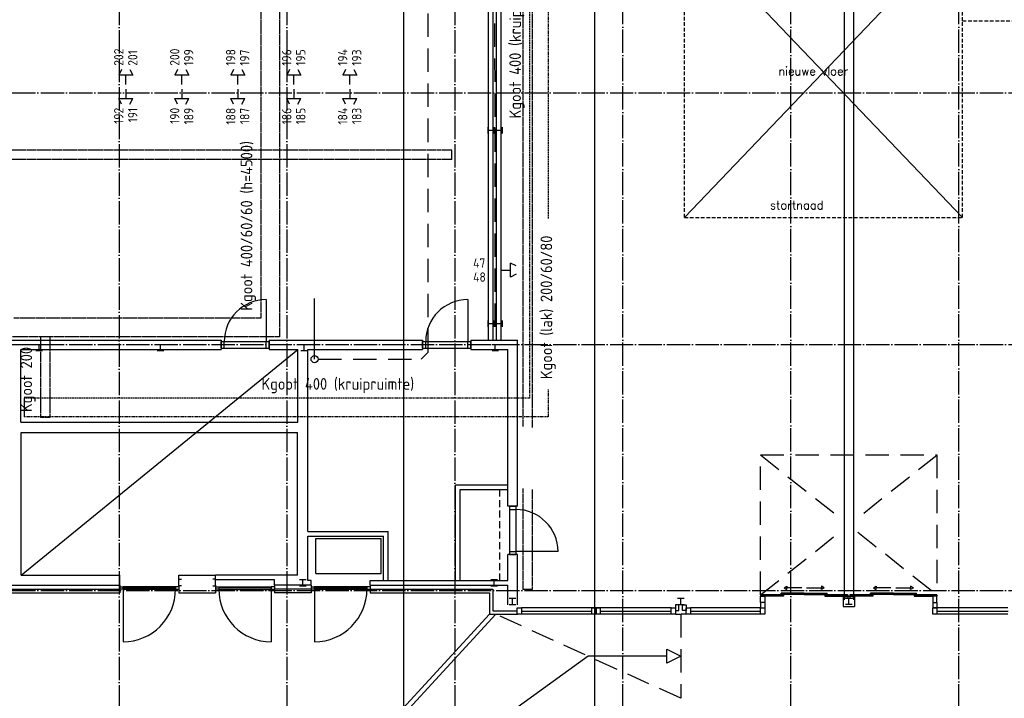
# Model space of a CAD drawing. Extents: x 0 to 1189, y 0 to 841.
# Tile 19 of 27: x 567 to 778, y 185 to 330. Entities that reach past the tile are written whole.
import ezdxf
from ezdxf.enums import TextEntityAlignment as Align

# ---------------------------------------------------------------- set-up
doc = ezdxf.new("R2010")
doc.units = 0
doc.header["$MEASUREMENT"] = 0
for name, pattern in [('B0304', [6, 5, -0.5, 0, -0.5]), ('B0702', [1.171875, 0.78125, -0.390625]), ('B0704', [7.5, 5, -2.5]), ('DASHED', [0.75, 0.5, -0.25]), ('E0001', [1, 1, 0]), ('HIDDEN', [0.375, 0.25, -0.125])]:
    doc.linetypes.add(name, pattern=pattern)
doc.layers.get('0').update_dxf_attribs({"linetype": 'CONTINUOUS'})
for name, color, linetype in [('GOTEN', 3, 'CONTINUOUS'), ('VITELCODERING', 5, 'CONTINUOUS'), ('VITELDATA', 1, 'CONTINUOUS')]:
    doc.layers.add(name, color=color, linetype=linetype)
doc.styles.add('ROMANSCURSIEF', font='romans.shx', dxfattribs={"oblique": 15, "height": 300})
doc.styles.get("Standard").update_dxf_attribs({"font": 'ISO'})

# ---------------------------------------------------------------- blocks, each defined once
blk = doc.blocks.new('$DAT003')
for p, q in [((0, 0), (2, 0)), ((3.2, 0.9), (2, 1.5)), ((2, -1.5), (2, 1.5)), ((3.2, -0.9), (2, -1.5))]:
    blk.add_line(p, q)

msp = doc.modelspace()

# ---------------------------------------------------------------- linework, layer by layer
at = {"color": 8, "linetype": 'B0304'}
for p, q in [((588.24, 773.28), (588.24, 152.37)), ((624.24, 773.28), (624.24, 152.37)), ((660.24, 773.28), (660.24, 152.37)), ((696.24, 152.37), (696.24, 773.28)), ((732.24, 152.37), (732.24, 773.28)), ((768.24, 152.37), (768.24, 773.28)), ((156.67, 314.58), (802.26, 314.58)), ((156.67, 260.68), (802.26, 260.68)), ((156.67, 207.98), (802.26, 207.98))]:
    msp.add_line(p, q, dxfattribs=at)
at = {"color": 8}
for p, q in [((649.24, 555.97), (649.24, 135.97)), ((690.24, 135.97), (690.24, 555.97)), ((667.44, 261.58), (667.44, 350.18)), ((668.44, 261.58), (668.44, 350.18)), ((669.17, 261.58), (669.17, 350.18)), ((670.17, 261.58), (670.17, 350.18)), ((709.44, 350.18), (769.04, 287.88)), ((709.44, 287.88), (769.04, 350.18)), ((743.64, 349.88), (743.64, 206)), ((745.64, 349.88), (745.64, 206)), ((630.13, 257.52), (630.13, 270.53)), ((565.09, 261.58), (610.1, 261.58)), ((567.19, 259.58), (610.1, 259.58)), ((567.19, 244.03), (567.19, 259.58)), ((567.29, 211.28), (626.59, 259.58)), ((610.1, 261.58), (610.1, 259.58)), ((620.44, 261.58), (653.3, 261.58)), ((620.44, 261.58), (620.44, 259.58)), ((620.44, 259.58), (626.59, 259.58)), ((626.59, 244.03), (626.59, 259.58)), ((628.69, 220.58), (628.69, 259.58)), ((628.69, 259.58), (653.3, 259.58)), ((653.3, 261.58), (653.3, 259.58)), ((663.64, 261.58), (663.64, 259.58)), ((663.64, 261.58), (673.64, 261.58)), ((663.64, 259.58), (671.54, 259.58)), ((671.54, 226), (671.54, 259.58)), ((673.64, 226), (673.64, 261.58)), ((610.1, 259.48), (610.1, 259.48)), ((567.19, 244.03), (626.59, 244.03)), ((567.29, 241.83), (626.49, 241.83)), ((567.29, 211.28), (567.29, 241.83)), ((626.49, 211.28), (626.49, 241.83)), ((660.39, 230.58), (671.54, 230.58)), ((660.39, 210.08), (660.39, 230.58)), ((661.39, 229.58), (671.54, 229.58)), ((661.39, 210.08), (661.39, 229.58)), ((673.64, 226), (671.54, 226)), ((673.64, 226), (671.54, 226)), ((628.69, 220.58), (645.89, 220.58)), ((628.69, 219.58), (644.89, 219.58)), ((628.69, 210.08), (628.69, 219.58)), ((644.89, 210.08), (644.89, 219.58)), ((645.89, 210.08), (645.89, 220.58)), ((630.39, 219.08), (644.39, 219.08)), ((630.39, 211.58), (630.39, 219.08)), ((644.39, 211.58), (644.39, 219.08)), ((673.64, 215.66), (671.54, 215.66)), ((671.54, 210.08), (671.54, 215.66)), ((673.59, 215.66), (671.59, 215.66)), ((673.64, 204.87), (673.64, 215.66)), ((567.29, 211.28), (588.39, 211.28)), ((588.39, 209.08), (588.39, 211.28)), ((601.05, 211.28), (608.91, 211.28)), ((601.05, 209.08), (601.05, 211.28)), ((626.49, 211.28), (608.91, 211.28)), ((608.91, 210.28), (608.91, 211.28)), ((630.39, 211.58), (644.39, 211.58)), ((542.74, 209.08), (588.39, 209.08)), ((588.39, 209.08), (588.39, 207.48)), ((601.05, 209.08), (601.05, 207.48)), ((621.57, 210.28), (608.91, 210.28)), ((608.91, 209.08), (608.91, 207.48)), ((621.57, 209.08), (621.57, 210.28)), ((629.43, 209.08), (621.57, 209.08)), ((621.57, 209.08), (621.57, 207.48)), ((629.43, 210.08), (628.69, 210.08)), ((629.43, 209.08), (629.43, 210.08)), ((629.43, 209.08), (629.43, 207.48)), ((642.09, 210.08), (671.54, 210.08)), ((642.09, 209.08), (642.09, 210.08)), ((642.09, 209.08), (671.54, 209.08)), ((642.09, 209.08), (642.09, 207.48)), ((671.54, 204.87), (671.54, 209.08)), ((542.74, 208.23), (588.39, 208.23)), ((542.74, 207.48), (588.39, 207.48)), ((601.05, 207.48), (608.91, 207.48)), ((629.57, 208.23), (621.57, 208.23)), ((629.43, 207.48), (621.57, 207.48)), ((642.09, 208.23), (668.39, 208.23)), ((642.09, 207.48), (667.64, 207.48)), ((667.64, 207.48), (667.64, 202.87)), ((668.39, 208.23), (668.39, 203.62)), ((725.74, 207.01), (730.66, 207.01)), ((725.74, 207.01), (725.74, 206.76)), ((730.66, 207.01), (730.66, 206.76)), ((730.77, 208.56), (731.39, 208.92)), ((730.77, 208.56), (731.39, 208.21)), ((731.39, 208.92), (731.39, 208.56)), ((731.39, 208.21), (731.39, 208.56)), ((739.38, 208.56), (738.77, 208.92)), ((738.77, 208.92), (738.77, 208.56)), ((738.77, 208.21), (738.77, 208.56)), ((739.38, 208.56), (738.77, 208.21)), ((744.41, 207.01), (739.49, 207.01)), ((739.49, 207.01), (739.49, 206.76)), ((744.41, 207.01), (744.41, 206.76)), ((744.88, 207.01), (749.79, 207.01)), ((744.88, 207.01), (744.88, 206.76)), ((749.79, 207.01), (749.79, 206.76)), ((749.91, 208.56), (750.52, 208.92)), ((749.91, 208.56), (750.52, 208.21)), ((750.52, 208.92), (750.52, 208.56)), ((750.52, 208.21), (750.52, 208.56)), ((758.52, 208.56), (757.9, 208.92)), ((757.9, 208.92), (757.9, 208.56)), ((757.9, 208.21), (757.9, 208.56)), ((758.52, 208.56), (757.9, 208.21)), ((763.55, 207.01), (758.63, 207.01)), ((758.63, 207.01), (758.63, 206.76)), ((763.55, 207.01), (763.55, 206.76)), ((725.74, 205.37), (725.74, 204.26)), ((726.64, 205.37), (726.64, 204.26)), ((743.44, 206.76), (745.85, 206.76)), ((743.44, 206.76), (743.44, 204.51)), ((745.85, 206.76), (745.85, 204.51)), ((762.65, 205.37), (762.65, 204.26)), ((763.55, 205.37), (763.55, 204.26)), ((667.64, 202.87), (621.57, 152.88)), ((669, 202.87), (622.93, 152.88)), ((667.64, 202.87), (673.64, 202.87)), ((668.39, 203.62), (673.64, 203.62)), ((674.47, 203.57), (689.59, 203.57)), ((690.49, 203.57), (690.52, 203.57)), ((691.42, 203.57), (706.65, 203.57)), ((710.7, 203.57), (725.74, 203.57)), ((743.44, 204.51), (745.85, 204.51)), ((762.65, 203.57), (762.68, 203.57)), ((763.58, 203.57), (778.78, 203.57)), ((705.64, 195.37), (708.64, 193.87)), ((705.64, 193.87), (705.64, 195.37)), ((688.82, 193.87), (631.82, 152.88)), ((705.64, 193.87), (688.82, 193.87)), ((705.64, 192.37), (705.64, 193.87)), ((708.64, 193.87), (705.64, 192.37))]:
    msp.add_line(p, q, dxfattribs=at)
at = {"color": 8, "linetype": 'B0704'}
for p, q in [((654.49, 259.04), (654.49, 484.49)), ((668.86, 264.43), (668.8, 346.83)), ((630.93, 257.52), (652.97, 257.52)), ((654.49, 259.04), (652.97, 257.52)), ((725.74, 237.01), (763.55, 237.01)), ((725.74, 237.01), (741.45, 224.55)), ((725.74, 207.01), (725.74, 237.01)), ((747.84, 224.55), (763.55, 237.01)), ((763.55, 237.01), (763.55, 206.76)), ((725.74, 207.01), (742.67, 220.45)), ((746.62, 220.45), (763.55, 207.01)), ((708.64, 184.87), (669, 202.87)), ((708.64, 202.87), (708.64, 184.87))]:
    msp.add_line(p, q, dxfattribs=at)
at = {"color": 8, "linetype": 'B0702'}
for p, q in [((709.44, 287.88), (709.44, 350.18)), ((769.04, 329.98), (769.04, 350.18)), ((769.04, 287.88), (769.04, 329.98)), ((769.04, 329.98), (804.24, 329.98)), ((709.44, 287.88), (769.04, 287.88))]:
    msp.add_line(p, q, dxfattribs=at)
at = {"color": 8, "linetype": 'ByBlock'}
for p, q in [((667.28, 307.25), (667.28, 305.85)), ((667.28, 306.55), (668.61, 306.55)), ((668.61, 307.25), (668.61, 305.85)), ((669.01, 307.25), (669.01, 305.85)), ((669.01, 306.55), (670.34, 306.55)), ((670.34, 307.25), (670.34, 305.85)), ((619.77, 270.27), (619.77, 261.27)), ((662.97, 270.27), (662.97, 261.27)), ((667.28, 265.83), (667.28, 264.43)), ((667.28, 265.13), (668.61, 265.13)), ((668.61, 265.83), (668.61, 264.43)), ((669.01, 265.83), (669.01, 264.43)), ((669.01, 265.13), (670.34, 265.13)), ((670.34, 265.83), (670.34, 264.43)), ((570.44, 260.68), (571.84, 260.68)), ((571.14, 259.35), (571.14, 260.68)), ((596.44, 260.68), (597.84, 260.68)), ((597.14, 259.35), (597.14, 260.68)), ((610.1, 261.27), (610.77, 261.27)), ((610.1, 259.88), (610.1, 261.27)), ((610.1, 259.88), (610.77, 259.88)), ((610.77, 259.88), (610.77, 261.27)), ((610.77, 261.27), (619.77, 261.27)), ((610.77, 259.88), (619.77, 259.88)), ((619.77, 259.88), (619.77, 261.27)), ((619.77, 261.27), (620.44, 261.27)), ((619.77, 259.88), (620.44, 259.88)), ((620.44, 259.88), (620.44, 261.27)), ((627.19, 260.68), (628.59, 260.68)), ((627.89, 259.35), (627.89, 260.68)), ((653.3, 259.88), (653.3, 261.27)), ((653.3, 261.27), (653.97, 261.27)), ((653.3, 259.88), (653.97, 259.88)), ((653.97, 261.27), (662.97, 261.27)), ((653.97, 259.88), (653.97, 261.27)), ((653.97, 259.88), (662.97, 259.88)), ((662.97, 261.27), (663.64, 261.27)), ((662.97, 259.88), (662.97, 261.27)), ((662.97, 259.88), (663.64, 259.88)), ((663.64, 259.88), (663.64, 261.27)), ((668.19, 260.68), (669.59, 260.68)), ((668.89, 259.35), (668.89, 260.68)), ((570.44, 259.35), (571.84, 259.35)), ((596.44, 259.35), (597.84, 259.35)), ((627.19, 259.35), (628.59, 259.35)), ((668.19, 259.35), (669.59, 259.35)), ((671.9, 226), (671.9, 225.33)), ((671.9, 226), (673.29, 226)), ((673.29, 226), (673.29, 225.33)), ((671.9, 225.33), (673.29, 225.33)), ((671.9, 225.33), (671.9, 216.33)), ((673.29, 225.33), (673.29, 216.33)), ((671.9, 216.33), (673.29, 216.33)), ((671.9, 216.33), (671.9, 215.66)), ((671.9, 215.66), (673.29, 215.66)), ((682.34, 216.33), (673.29, 216.33)), ((673.29, 216.33), (673.29, 215.66)), ((601.05, 210.38), (601.65, 210.38)), ((601.05, 208.98), (601.05, 210.38)), ((601.65, 208.98), (601.05, 208.98)), ((608.91, 210.38), (608.31, 210.38)), ((608.31, 208.98), (608.91, 208.98)), ((608.91, 208.98), (608.91, 210.38)), ((626.94, 210.31), (628.34, 210.31)), ((626.94, 208.98), (628.34, 208.98)), ((627.64, 208.98), (627.64, 210.31)), ((667.94, 210.31), (669.34, 210.31)), ((667.94, 208.98), (669.34, 208.98)), ((668.64, 208.98), (668.64, 210.31)), ((588.39, 208.73), (589.1, 208.73)), ((589.1, 208.23), (588.39, 208.23)), ((600.34, 208.73), (589.1, 208.73)), ((589.1, 208.73), (589.1, 208.23)), ((589.1, 208.56), (600.34, 208.56)), ((589.1, 208.16), (589.1, 208.56)), ((600.34, 208.23), (589.1, 208.23)), ((589.1, 208.23), (589.1, 196.99)), ((600.34, 208.16), (589.1, 208.16)), ((600.34, 208.73), (600.34, 208.23)), ((601.05, 208.73), (600.34, 208.73)), ((600.34, 208.56), (600.34, 208.16)), ((600.34, 208.23), (601.05, 208.23)), ((608.91, 208.73), (609.62, 208.73)), ((609.62, 208.23), (608.91, 208.23)), ((609.62, 208.73), (609.62, 208.23)), ((609.62, 208.73), (620.86, 208.73)), ((620.86, 208.56), (609.62, 208.56)), ((609.62, 208.56), (609.62, 208.16)), ((609.62, 208.23), (620.86, 208.23)), ((609.62, 208.16), (620.86, 208.16)), ((620.86, 208.73), (620.86, 208.23)), ((621.57, 208.73), (620.86, 208.73)), ((620.86, 208.16), (620.86, 208.56)), ((620.86, 208.23), (620.86, 196.99)), ((620.86, 208.23), (621.57, 208.23)), ((629.43, 208.73), (630.14, 208.73)), ((630.14, 208.23), (629.43, 208.23)), ((641.38, 208.73), (630.14, 208.73)), ((630.14, 208.73), (630.14, 208.23)), ((630.14, 208.56), (641.38, 208.56)), ((630.14, 208.16), (630.14, 208.56)), ((630.14, 208.23), (630.14, 196.99)), ((641.38, 208.23), (630.14, 208.23)), ((641.38, 208.16), (630.14, 208.16)), ((641.38, 208.73), (641.38, 208.23)), ((642.09, 208.73), (641.38, 208.73)), ((641.38, 208.56), (641.38, 208.16)), ((641.38, 208.23), (642.09, 208.23)), ((730.66, 207.01), (725.74, 207.01)), ((730.16, 207.11), (730.16, 207.36)), ((735.08, 207.36), (730.16, 207.36)), ((735.08, 207.11), (730.16, 207.11)), ((734.55, 208.56), (731.39, 208.56)), ((735.08, 207.36), (739.99, 207.36)), ((735.08, 207.36), (735.08, 207.11)), ((735.08, 207.36), (735.08, 207.11)), ((735.08, 207.36), (735.08, 207.11)), ((735.08, 207.36), (735.08, 207.11)), ((735.08, 207.11), (739.99, 207.11)), ((735.6, 208.56), (738.77, 208.56)), ((739.49, 207.01), (744.41, 207.01)), ((739.99, 207.11), (739.99, 207.36)), ((749.79, 207.01), (744.88, 207.01)), ((754.21, 207.36), (749.29, 207.36)), ((749.29, 207.11), (749.29, 207.36)), ((754.21, 207.11), (749.29, 207.11)), ((753.69, 208.56), (750.52, 208.56)), ((754.21, 207.36), (759.13, 207.36)), ((754.21, 207.36), (754.21, 207.11)), ((754.21, 207.36), (754.21, 207.11)), ((754.21, 207.36), (754.21, 207.11)), ((754.21, 207.36), (754.21, 207.11)), ((754.21, 207.11), (759.13, 207.11)), ((754.74, 208.56), (757.9, 208.56)), ((758.63, 207.01), (763.55, 207.01)), ((759.13, 207.11), (759.13, 207.36)), ((707.49, 204.87), (707.49, 203.67)), ((708.25, 204.87), (707.49, 204.87)), ((708.25, 203.67), (708.25, 204.87)), ((709.04, 204.87), (709.8, 204.87)), ((709.04, 203.67), (709.04, 204.87)), ((709.8, 204.87), (709.8, 203.67)), ((725.74, 206.76), (726.64, 206.76)), ((725.74, 205.37), (725.74, 206.76)), ((726.64, 205.37), (725.74, 205.37)), ((726.64, 206.76), (726.64, 205.37)), ((730.66, 206.76), (726.64, 206.76)), ((739.49, 206.76), (743.62, 206.76)), ((743.62, 206.76), (744.41, 206.76)), ((743.62, 206.34), (743.62, 206.76)), ((744.41, 206.34), (743.62, 206.34)), ((744.41, 206.76), (744.41, 206.34)), ((744.88, 206.76), (744.88, 206.34)), ((745.67, 206.76), (744.88, 206.76)), ((744.88, 206.34), (745.67, 206.34)), ((745.67, 206.34), (745.67, 206.76)), ((749.79, 206.76), (745.67, 206.76)), ((758.63, 206.76), (762.65, 206.76)), ((763.55, 206.76), (762.65, 206.76)), ((762.65, 206.76), (762.65, 205.37)), ((762.65, 205.37), (763.55, 205.37)), ((763.55, 205.37), (763.55, 206.76)), ((673.57, 204.26), (674.47, 204.26)), ((673.57, 202.87), (673.57, 204.26)), ((674.47, 202.87), (673.57, 202.87)), ((706.59, 204.26), (674.47, 204.26)), ((674.47, 204.26), (674.47, 202.87)), ((706.59, 202.87), (674.47, 202.87)), ((689.59, 204.26), (690.49, 204.26)), ((689.59, 202.87), (689.59, 204.26)), ((690.49, 202.87), (689.59, 202.87)), ((690.49, 204.26), (690.49, 202.87)), ((690.49, 204.26), (691.39, 204.26)), ((690.49, 202.87), (690.49, 204.26)), ((691.39, 202.87), (690.49, 202.87)), ((691.39, 204.26), (691.39, 202.87)), ((706.59, 204.26), (707.49, 204.26)), ((706.59, 202.87), (706.59, 204.26)), ((707.49, 202.87), (706.59, 202.87)), ((707.49, 204.26), (707.49, 202.87)), ((707.49, 203.67), (708.25, 203.67)), ((707.49, 202.87), (708.57, 202.87)), ((709.8, 202.87), (708.72, 202.87)), ((709.8, 203.67), (709.04, 203.67)), ((709.8, 204.26), (710.7, 204.26)), ((709.8, 202.87), (709.8, 204.26)), ((710.7, 202.87), (709.8, 202.87)), ((725.74, 204.26), (710.7, 204.26)), ((710.7, 204.26), (710.7, 202.87)), ((726.64, 202.87), (710.7, 202.87)), ((725.74, 204.26), (726.64, 204.26)), ((725.74, 202.87), (725.74, 204.26)), ((726.64, 202.87), (725.74, 202.87)), ((726.64, 204.26), (726.64, 202.87)), ((762.65, 204.27), (763.55, 204.27)), ((778.72, 204.27), (762.65, 204.27)), ((762.65, 202.88), (762.65, 204.27)), ((763.55, 202.88), (762.65, 202.88)), ((778.72, 202.88), (762.65, 202.88)), ((763.55, 204.27), (763.55, 202.88))]:
    msp.add_line(p, q, dxfattribs=at)
at = {"color": 8, "linetype": 'DASHED', "ltscale": 3}
msp.add_line((669.84, 210.08), (669.84, 229.58), dxfattribs=at)
at = {"color": 0, "linetype": 'ByBlock'}
for points in [[(671.89, 206.33), (673.29, 206.33)], [(671.89, 205), (673.29, 205)], [(672.59, 205), (672.59, 206.33)], [(707.94, 206.33), (709.34, 206.33)], [(707.94, 206.33), (709.34, 206.33)], [(707.94, 205), (709.34, 205)], [(707.94, 205), (709.34, 205)], [(708.64, 205), (708.64, 206.33)], [(708.64, 205), (708.64, 206.33)], [(743.94, 206.34), (745.34, 206.34)], [(743.94, 206.34), (745.34, 206.34)], [(743.94, 205.01), (745.34, 205.01)], [(743.94, 205.01), (745.34, 205.01)], [(744.64, 205.01), (744.64, 206.34)], [(744.64, 205.01), (744.64, 206.34)]]:
    msp.add_lwpolyline(points, dxfattribs=at)
at = {"color": 8}
msp.add_circle((630.14, 257.52), 0.75, dxfattribs=at)
at = {"color": 8, "linetype": 'ByBlock'}
for centre, radius, start, end in [((619.77, 261.27), 9, 90, 180), ((662.97, 261.27), 9, 90, 180), ((673.3, 216.28), 9.04, 0.2711, 90.0463), ((589.1, 208.23), 11.24, 270, 0), ((620.86, 208.23), 11.24, 180, 270), ((630.14, 208.23), 11.24, 270, 0)]:
    msp.add_arc(centre, radius, start, end, dxfattribs=at)
at = {"layer": 'GOTEN', "linetype": 'HIDDEN'}
for p, q in [((676.19, 819.44), (676.19, 249.18)), ((680.19, 346.52), (680.19, 287.61)), ((676.19, 249.18), (567.9, 249.18)), ((680.19, 251.05), (680.19, 245.18)), ((680.19, 245.18), (567.9, 245.18))]:
    msp.add_line(p, q, dxfattribs=at)
at = {"layer": 'GOTEN', "linetype": 'E0001'}
for p, q in [((618.62, 478.74), (618.62, 266.33)), ((622.62, 478.74), (622.62, 262.33)), ((674.79, 414.02), (674.79, 243.1)), ((676.79, 414.02), (676.79, 242.91)), ((659.59, 302.26), (328.33, 302.26)), ((659.59, 300.26), (659.59, 302.26)), ((659.59, 300.26), (328.33, 300.26)), ((618.62, 266.33), (565.72, 266.33)), ((622.62, 262.33), (548.52, 262.33)), ((571.4, 262.33), (571.4, 244.99)), ((573.4, 262.33), (573.4, 244.99)), ((567.9, 249.18), (567.9, 245.18)), ((573.4, 244.99), (571.4, 244.99)), ((674.79, 229.79), (674.79, 208.15)), ((676.79, 229.6), (676.79, 208.15)), ((676.79, 208.15), (674.79, 208.15))]:
    msp.add_line(p, q, dxfattribs=at)

# ---------------------------------------------------------------- block references
at = {"layer": 'VITELDATA'}
for p, rotation in [((589.68, 316.37), 90), ((601.68, 316.37), 90), ((613.68, 316.37), 90), ((625.68, 316.37), 90), ((637.68, 316.37), 90), ((589.68, 315.37), 270), ((601.68, 315.37), 270), ((613.68, 315.37), 270), ((625.68, 315.37), 270), ((637.68, 315.37), 270)]:
    msp.add_blockref('$DAT003', p, dxfattribs=dict(at, rotation=rotation))
msp.add_blockref('$DAT003', (670.17, 276.61), dxfattribs=at)

# ---------------------------------------------------------------- texts
at = {"color": 8, "style": 'ROMANSCURSIEF'}
for s, p in [('nieuwe vloer', (729.55, 318.31)), ('stortnaad', (727.75, 289.61))]:
    msp.add_text(s, height=1.8, dxfattribs=at).set_placement(p)
at = {"layer": 'GOTEN', "color": 4, "linetype": 'E0001'}
for s, p in [('Kgoot 400 (kruipruimte)', (674.39, 309.1)), ('Kgoot 400/60/60 (h=4500)', (616.82, 267.91)), ('Kgoot (lak) 200/60/80', (681.08, 253.24)), ('Kgoot 200', (569.6, 246.21))]:
    msp.add_text(s, height=2.5, rotation=90, dxfattribs=at).set_placement(p)
msp.add_text('Kgoot 400 (kruipruimte)', height=2.5, dxfattribs=at).set_placement((618.77, 250.98))
at = {"layer": 'VITELCODERING'}
for s, p in [('202', (589.18, 320.37)), ('201', (592.18, 320.37)), ('200', (601.18, 320.37)), ('199', (604.18, 320.37)), ('198', (613.18, 320.37)), ('197', (616.18, 320.37)), ('196', (625.18, 320.37)), ('195', (628.18, 320.37)), ('194', (637.18, 320.37)), ('193', (640.18, 320.37))]:
    msp.add_text(s, height=2, rotation=90, dxfattribs=at).set_placement(p)
for s, p in [('192', (589.18, 311.37)), ('191', (592.18, 311.37)), ('190', (601.18, 311.37)), ('189', (604.18, 311.37)), ('188', (613.18, 311.37)), ('187', (616.18, 311.37)), ('186', (625.18, 311.37)), ('185', (628.18, 311.37)), ('184', (637.18, 311.37)), ('183', (640.18, 311.37))]:
    msp.add_text(s, height=2, rotation=90, dxfattribs=at).set_placement(p, align=Align.RIGHT)
for s, p in [('47', (664.14, 277.11)), ('48', (664.14, 274.11))]:
    msp.add_text(s, height=2, dxfattribs=at).set_placement(p)

doc.saveas('drawing.dxf')
